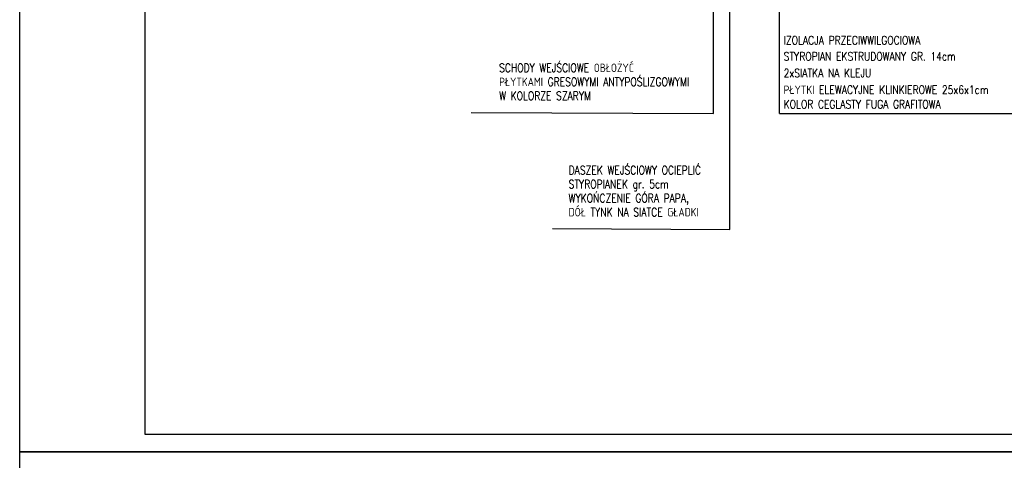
# Model space of a CAD drawing. Header units: millimetres. Extents: x 50026 to 146998, y 1038179 to 1573505.
# Tile 106 of 122: x 50026 to 52490, y 1053457 to 1054560. Entities that reach past the tile are written whole.
import ezdxf

# ---------------------------------------------------------------- set-up
doc = ezdxf.new("R2010")
doc.units = ezdxf.units.MM
doc.header["$LTSCALE"] = 0.025
doc.layers.add('2D-WYMIARY', color=2, linetype='Continuous')
doc.layers.add('NAPISY', color=2, linetype='Continuous')
doc.styles.add('KS', font='romans.shx', dxfattribs={"width": 0.8, "height": 17.5})

msp = doc.modelspace()

# ---------------------------------------------------------------- linework, layer by layer
at = {"layer": '2D-WYMIARY', "color": 2}
for points in [[(50025.62556, 1056448.9331), (54225.62556, 1056448.9331), (54225.62556, 1053478.9331), (50025.62556, 1053478.9331)], [(50339.59173, 1056405.95273), (54182.6452, 1056405.95273), (54182.6452, 1053521.91346), (50339.59173, 1053521.91346)], [(50025.62556, 1053478.9331), (54225.62556, 1053478.9331), (54225.62556, 1050508.9331), (50025.62556, 1050508.9331)]]:
    msp.add_lwpolyline(points, close=True, dxfattribs=at)
at = {"layer": 'NAPISY', "linetype": 'Continuous', "ltscale": 0.2}
for p, q in [((51803.13855, 1054035.10314), (51803.13855, 1054968.82467)), ((51761.71524, 1054324.85949), (51761.71524, 1054694.25219)), ((51927.07371, 1054324.85949), (51927.07371, 1054701.27792)), ((51155.10025, 1054327.85303), (51761.71524, 1054324.85949)), ((51927.07371, 1054324.85949), (52539.92469, 1054324.85949)), ((51359.1851, 1054037.29397), (51803.13855, 1054035.10314))]:
    msp.add_line(p, q, dxfattribs=at)

# ---------------------------------------------------------------- texts
at = {"layer": 'NAPISY', "linetype": 'Continuous', "ltscale": 0.2, "char_height": 21, "attachment_point": 1, "style": 'KS'}
for s, insert, width in [('IZOLACJA PRZECIWWILGOCIOWA', (51937.43845, 1054518.58076), 757.9173584), ('STYROPIAN EKSTRUDOWANY GR. 14cm', (51937.43845, 1054478.49311), 676.5879316), ('SCHODY WEJŚCIOWE OBŁOŻYĆ \\PPŁYTKAMI GRESOWYMI ANTYPOŚLIZGOWYMI \\PW KOLORZE SZARYM', (51225.37758, 1054449.73039), 757.9173584), ('2xSIATKA NA KLEJU', (51937.43845, 1054436.60198), 801.0369467), ('PŁYTKI ELEWACYJNE KLINKIEROWE 25x6x1cm', (51937.43845, 1054394.92772), 801.0369467), ('KOLOR CEGLASTY FUGA GRAFITOWA', (51937.43845, 1054358.65827), 801.0369467), ('DASZEK WEJŚCIOWY OCIEPLIĆ \\PSTYROPIANEK gr. 5cm\\PWYKOŃCZENIE GÓRA PAPA,\\PDÓŁ TYNK NA SIATCE GŁADKI', (51399.38811, 1054193.67836), 757.9173584)]:
    msp.add_mtext(s, dxfattribs=dict(at, insert=insert, width=width))

doc.saveas('drawing.dxf')
